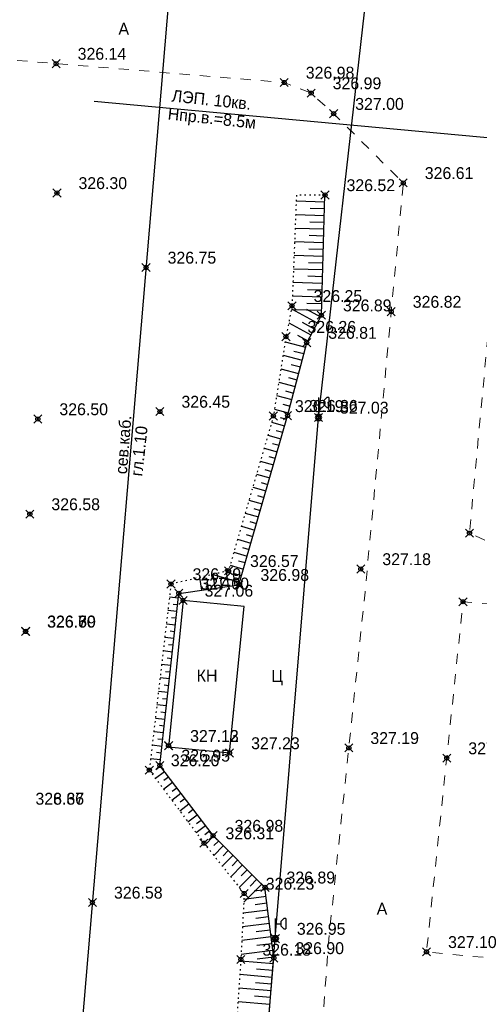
# Model space of a CAD drawing. Header units: metres. Extents: x 703615 to 712205, y 4306166 to 4311183.
# Tile 204 of 256: x 708188 to 708221, y 4309350 to 4309422. Entities that reach past the tile are written whole.
import ezdxf

# ---------------------------------------------------------------- set-up
doc = ezdxf.new("R2010")
doc.units = ezdxf.units.M
doc.header["$LTSCALE"] = 0.5
doc.header["$PDMODE"] = 35
doc.header["$PDSIZE"] = 0.3
for name, pattern in [('Auto_Street_NotBorder_Line_m1', [3, 1.5, -1.5]), ('ДОРОГИ_СТРОЯЩ', [9, 8, -1]), ('Контура низ откосов  Штриховая 0.1-0.5 - - - - - - -', [0.6, 0.1, -0.5])]:
    doc.linetypes.add(name, pattern=pattern)
for name, color, linetype in [('(004) Точки рельефа', 7, 'Continuous'), ('(007) Здания', 7, 'Continuous'), ('(016) Кабель', 1, 'Continuous'), ('(019) Связь', 3, 'ИК_КАБ_СВЯЗИ'), ('(022) Возд. Линии', 7, 'Continuous'), ('(025) Дорога', 7, 'Continuous'), ('(035) Откосы', 7, 'Continuous')]:
    doc.layers.add(name, color=color, linetype=linetype)
doc.layers.add('AUTO#_ROADS_EXIST_L', color=7, linetype='Continuous', lineweight=15, true_color=0x000000)
doc.styles.add('BM-431', font='txt')
doc.styles.add('D-431', font='txt')
doc.styles.add('P-131', font='txt')
doc.styles.add('S', font='txtwr', dxfattribs={"oblique": 15})
doc.styles.get("Standard").update_dxf_attribs({"font": 'times.ttf'})
doc.linetypes.add('ИК_КАБ_СВЯЗИ', pattern='A,4,["o",Standard,S=0.5,R=0,X=0,Y=-0.125],4,-2', length=10)
doc.linetypes.add('ИК_Э_КАБ_НН', pattern='A,8,-2,["<",Standard,S=1,R=0,X=0,Y=-0.5],8,[">",Standard,S=1,R=0,X=-0.5,Y=-0.5],-2', length=20)

# ---------------------------------------------------------------- blocks, each defined once
blk = doc.blocks.new('U1111')
for p, q in [((0.1, 0.45), (0.1, 2.95)), ((1.28934, 2.95), (0.85, 2.51066)), ((1.6, 2.95), (1.28934, 2.95)), ((1.6, 2.95), (1.6, 1.45)), ((0.1, 2.2), (0.85, 2.2)), ((0.85, 2.51066), (0.85, 1.88934)), ((0.85, 1.88934), (1.28934, 1.45)), ((1.28934, 1.45), (1.6, 1.45)), ((0, 0.05), (0.1, 0.05)), ((0, -0.05), (0, 0.05)), ((0.1, 0.05), (0.1, -0.05)), ((0.1, -0.05), (0, -0.05))]:
    blk.add_line(p, q)
blk.add_lwpolyline([(0.55, 0), (0.3, 0.433013), (-0.2, 0.433013), (-0.45, 0), (-0.2, -0.433013), (0.3, -0.433013)], close=True)
at = {"color": 4, "style": 'S', "oblique": 15}
blk.add_attdef('Z', (1.142936, -1.391276), '', height=2, dxfattribs=at)

msp = doc.modelspace()

# ---------------------------------------------------------------- linework, layer by layer
at = {"layer": '(007) Здания', "elevation": 327.063}
msp.add_lwpolyline([(708199.657, 4309379.238), (708198.584, 4309368.462), (708203.083, 4309368.014), (708204.156, 4309378.79)], close=True, dxfattribs=at)
at = {"layer": '(016) Кабель', "linetype": 'ИК_Э_КАБ_НН', "elevation": 325.947, "flags": 128}
msp.add_lwpolyline([(708148.162, 4308651.703), (708151.497, 4308692.413), (708155.946, 4308744.121), (708160.092, 4308792.083), (708165.82, 4308866.029), (708169.045, 4308905.959), (708172.399, 4308947.612), (708175.762, 4308988.142), (708178.982, 4309025.586), (708182.201, 4309063.201), (708185.813, 4309103.866), (708189.128, 4309144.32), (708192.281, 4309183.205), (708195.859, 4309224.798), (708198.741, 4309260.796), (708202.87, 4309309.735), (708206.45, 4309354.347), (708209.623, 4309392.715), (708213.998, 4309431.241), (708217.888, 4309470.551), (708222.285, 4309519.973), (708227.646, 4309584.985), (708230.7, 4309620.035), (708233.599, 4309650.662), (708236.608, 4309686.642), (708239.917, 4309725.258), (708242.964, 4309758.871), (708245.88, 4309791.491), (708249.037, 4309830.224), (708251.639, 4309862.09), (708254.553, 4309895.438), (708258.525, 4309939.873), (708262.105, 4309983.745), (708265.007, 4310017.023), (708267.691, 4310050.026), (708270.438, 4310083.372), (708274.286, 4310124.617), (708277.622, 4310164.745), (708280.245, 4310192.848), (708282.134, 4310214.069), (708285.192, 4310249.54), (708287.519, 4310279.257), (708289.716, 4310303.87), (708292.577, 4310337.274), (708295.609, 4310373.419), (708298.169, 4310403.778), (708301.105, 4310436.102), (708303.908, 4310468.222), (708306.247, 4310494.557), (708309.271, 4310529.231), (708312.329, 4310564.702), (708314.656, 4310594.419), (708316.853, 4310619.032), (708319.714, 4310652.436), (708322.746, 4310688.581), (708325.306, 4310718.94), (708328.242, 4310751.264), (708331.045, 4310783.384), (708331.607, 4310789.716), (708333.7, 4310812.99), (708337.044, 4310851.183), (708340.044, 4310884.75)], dxfattribs=at)
at = {"layer": '(019) Связь', "elevation": 324.811, "flags": 128}
msp.add_lwpolyline([(708317.145, 4310790.996), (708301.016, 4310609.687), (708256.741, 4310111.973), (708241.57, 4309932.293), (708189.214, 4309312.333), (708166.334, 4308981.07), (708160.318, 4308915.535), (708146.619, 4308758.228), (708137.034, 4308632.496), (708137.034, 4308632.496), (708137.034, 4308632.496), (708136.895, 4308567.223), (708136.888, 4308563.897)], dxfattribs=at)
at = {"layer": '(022) Возд. Линии', "elevation": 325.897, "flags": 128}
msp.add_lwpolyline([(708193.113, 4309415.99), (708231.85, 4309412.414), (708252.432, 4309429.3), (708256.599, 4309394.679), (708250.049, 4309317.143), (708243.396, 4309234.803), (708236.639, 4309154.46), (708229.091, 4309058.79), (708221.041, 4308960.485), (708213.333, 4308863.386), (708205.917, 4308779.386), (708198.539, 4308684.64), (708194.357, 4308635.494), (708189.106, 4308573.79)], dxfattribs=at)
at = {"layer": '(035) Откосы'}
for p, q in [((708207.987, 4309408.651, 325.994), (708210.091, 4309408.588, 325.994)), ((708207.947, 4309407.654, 325.994), (708210.061, 4309407.59, 325.994)), ((708209.022, 4309408.121, 325.994), (708210.076, 4309408.089, 325.994)), ((708208.987, 4309407.123, 325.994), (708210.046, 4309407.091, 325.994)), ((708207.908, 4309406.656, 325.994), (708210.031, 4309406.592, 325.994)), ((708208.952, 4309406.125, 325.994), (708210.016, 4309406.093, 325.994)), ((708207.868, 4309405.659, 325.994), (708210.001, 4309405.594, 325.994)), ((708208.917, 4309405.128, 325.994), (708209.986, 4309405.096, 325.994)), ((708207.828, 4309404.661, 325.994), (708209.971, 4309404.597, 325.994)), ((708208.882, 4309404.13, 325.994), (708209.956, 4309404.098, 325.994)), ((708207.789, 4309403.663, 325.994), (708209.941, 4309403.599, 325.994)), ((708207.749, 4309402.666, 325.994), (708209.911, 4309402.601, 325.994)), ((708208.847, 4309403.132, 325.994), (708209.926, 4309403.1, 325.994)), ((708208.813, 4309402.135, 325.994), (708209.896, 4309402.102, 325.994)), ((708207.709, 4309401.668, 325.994), (708209.881, 4309401.603, 325.994)), ((708208.778, 4309401.137, 325.994), (708209.866, 4309401.104, 325.994)), ((708207.63, 4309400.672, 325.994), (708209.851, 4309400.605, 325.994)), ((708207.636, 4309400.702, 325.994), (708209.542, 4309399.682, 325.994)), ((708208.735, 4309400.68, 325.994), (708209.778, 4309400.122, 325.994)), ((708207.434, 4309399.678, 325.994), (708209.071, 4309398.801, 325.994)), ((708208.421, 4309399.716, 325.994), (708209.307, 4309399.242, 325.994)), ((708207.174, 4309398.285, 325.994), (708208.674, 4309397.892, 325.994)), ((708208.084, 4309398.763, 325.994), (708208.836, 4309398.361, 325.994)), ((708207.821, 4309397.6, 325.994), (708208.547, 4309397.41, 325.994)), ((708207.017, 4309397.295, 325.994), (708208.421, 4309396.927, 325.994)), ((708206.86, 4309396.304, 325.994), (708208.168, 4309395.961, 325.994)), ((708207.616, 4309396.621, 325.994), (708208.294, 4309396.444, 325.994)), ((708206.703, 4309395.313, 325.994), (708207.915, 4309394.995, 325.994)), ((708207.411, 4309395.643, 325.994), (708208.041, 4309395.478, 325.994)), ((708207.206, 4309394.665, 325.994), (708207.788, 4309394.512, 325.994)), ((708206.546, 4309394.322, 325.994), (708207.661, 4309394.03, 325.994)), ((708206.389, 4309393.331, 325.994), (708207.408, 4309393.064, 325.994)), ((708207.001, 4309393.687, 325.994), (708207.535, 4309393.547, 325.994)), ((708206.18, 4309392.379, 325.994), (708207.138, 4309392.103, 325.994)), ((708206.797, 4309392.72, 325.994), (708207.276, 4309392.583, 325.994)), ((708206.52, 4309391.761, 325.994), (708207, 4309391.623, 325.994)), ((708205.902, 4309391.42, 325.994), (708206.862, 4309391.144, 325.994)), ((708205.624, 4309390.461, 325.994), (708206.586, 4309390.184, 325.994)), ((708206.243, 4309390.802, 325.994), (708206.724, 4309390.664, 325.994)), ((708205.346, 4309389.502, 325.994), (708206.31, 4309389.225, 325.994)), ((708205.966, 4309389.843, 325.994), (708206.448, 4309389.705, 325.994)), ((708205.689, 4309388.884, 325.994), (708206.172, 4309388.745, 325.994)), ((708205.067, 4309388.543, 325.994), (708206.034, 4309388.265, 325.994)), ((708204.789, 4309387.585, 325.994), (708205.758, 4309387.306, 325.994)), ((708205.412, 4309387.925, 325.994), (708205.896, 4309387.786, 325.994)), ((708204.511, 4309386.626, 325.994), (708205.482, 4309386.347, 325.994)), ((708205.135, 4309386.966, 325.994), (708205.62, 4309386.826, 325.994)), ((708204.858, 4309386.007, 325.994), (708205.344, 4309385.867, 325.994)), ((708204.233, 4309385.667, 325.994), (708205.206, 4309385.387, 325.994)), ((708203.955, 4309384.708, 325.994), (708204.93, 4309384.428, 325.994)), ((708204.581, 4309385.048, 325.994), (708205.068, 4309384.908, 325.994)), ((708203.677, 4309383.749, 325.994), (708204.654, 4309383.468, 325.994)), ((708204.304, 4309384.088, 325.994), (708204.792, 4309383.948, 325.994)), ((708204.027, 4309383.129, 325.994), (708204.516, 4309382.989, 325.994)), ((708203.399, 4309382.791, 325.994), (708204.378, 4309382.509, 325.994)), ((708203.121, 4309381.832, 325.994), (708204.102, 4309381.55, 325.994)), ((708203.75, 4309382.17, 325.994), (708204.24, 4309382.029, 325.994)), ((708200.871, 4309380.931, 325.994), (708201.004, 4309380.001, 325.994)), ((708201.848, 4309381.155, 325.994), (708201.993, 4309380.142, 325.994)), ((708201.856, 4309381.157, 325.994), (708203.826, 4309380.59, 325.994)), ((708202.824, 4309381.378, 325.994), (708202.981, 4309380.284, 325.994)), ((708203.346, 4309381.258, 325.994), (708203.475, 4309380.355, 325.994)), ((708203.412, 4309381.228, 325.994), (708203.964, 4309381.07, 325.994)), ((708201.429, 4309380.557, 325.994), (708201.498, 4309380.072, 325.994)), ((708202.411, 4309380.74, 325.994), (708202.487, 4309380.213, 325.994)), ((708198.66, 4309379.513, 325.994), (708199.314, 4309379.441, 325.994)), ((708198.931, 4309378.981, 325.994), (708199.259, 4309378.944, 325.994)), ((708198.544, 4309378.521, 325.994), (708199.204, 4309378.448, 325.994)), ((708198.818, 4309377.989, 325.994), (708199.15, 4309377.952, 325.994)), ((708198.429, 4309377.53, 325.994), (708199.095, 4309377.456, 325.994)), ((708198.313, 4309376.538, 325.994), (708198.985, 4309376.464, 325.994)), ((708198.705, 4309376.997, 325.994), (708199.04, 4309376.96, 325.994)), ((708198.593, 4309376.005, 325.994), (708198.93, 4309375.968, 325.994)), ((708198.198, 4309375.547, 325.994), (708198.875, 4309375.472, 325.994)), ((708198.48, 4309375.013, 325.994), (708198.82, 4309374.975, 325.994)), ((708198.082, 4309374.555, 325.994), (708198.765, 4309374.479, 325.994)), ((708197.966, 4309373.563, 325.994), (708198.655, 4309373.487, 325.994)), ((708198.367, 4309374.021, 325.994), (708198.71, 4309373.983, 325.994)), ((708198.255, 4309373.029, 325.994), (708198.601, 4309372.991, 325.994)), ((708197.851, 4309372.572, 325.994), (708198.546, 4309372.495, 325.994)), ((708197.735, 4309371.58, 325.994), (708198.436, 4309371.503, 325.994)), ((708198.142, 4309372.037, 325.994), (708198.491, 4309371.999, 325.994)), ((708198.029, 4309371.045, 325.994), (708198.381, 4309371.006, 325.994)), ((708197.62, 4309370.588, 325.994), (708198.326, 4309370.51, 325.994)), ((708197.917, 4309370.053, 325.994), (708198.271, 4309370.014, 325.994)), ((708197.504, 4309369.597, 325.994), (708198.216, 4309369.518, 325.994)), ((708197.389, 4309368.605, 325.994), (708198.107, 4309368.526, 325.994)), ((708197.804, 4309369.061, 325.994), (708198.161, 4309369.022, 325.994)), ((708197.691, 4309368.069, 325.994), (708198.052, 4309368.03, 325.994)), ((708197.273, 4309367.614, 325.994), (708197.997, 4309367.533, 325.994)), ((708197.654, 4309366.8, 325.994), (708197.982, 4309367.048, 325.994)), ((708197.625, 4309366.151, 325.994), (708198.284, 4309366.651, 325.994)), ((708198.254, 4309366.002, 325.994), (708198.585, 4309366.253, 325.994)), ((708198.223, 4309365.351, 325.994), (708198.887, 4309365.855, 325.994)), ((708198.82, 4309364.552, 325.994), (708199.49, 4309365.06, 325.994)), ((708198.855, 4309365.205, 325.994), (708199.189, 4309365.458, 325.994)), ((708199.418, 4309363.752, 325.994), (708200.094, 4309364.265, 325.994)), ((708199.456, 4309364.407, 325.994), (708199.792, 4309364.662, 325.994)), ((708200.016, 4309362.953, 325.994), (708200.697, 4309363.469, 325.994)), ((708200.056, 4309363.61, 325.994), (708200.395, 4309363.867, 325.994)), ((708200.614, 4309362.153, 325.994), (708201.3, 4309362.674, 325.994)), ((708200.657, 4309362.812, 325.994), (708200.999, 4309363.072, 325.994)), ((708201.257, 4309362.015, 325.994), (708201.602, 4309362.276, 325.994)), ((708201.288, 4309361.26, 325.994), (708201.91, 4309361.884, 325.994)), ((708201.915, 4309360.475, 325.994), (708202.617, 4309361.18, 325.994)), ((708201.933, 4309361.2, 325.994), (708202.264, 4309361.532, 325.994)), ((708202.543, 4309359.69, 325.994), (708203.325, 4309360.475, 325.994)), ((708202.6, 4309360.455, 325.994), (708202.971, 4309360.827, 325.994)), ((708203.17, 4309358.905, 325.994), (708204.032, 4309359.771, 325.994)), ((708203.267, 4309359.71, 325.994), (708203.678, 4309360.123, 325.994)), ((708203.797, 4309358.12, 325.994), (708204.739, 4309359.066, 325.994)), ((708203.934, 4309358.965, 325.994), (708204.386, 4309359.418, 325.994)), ((708204.126, 4309357.036, 325.994), (708205.447, 4309358.362, 325.994)), ((708204.602, 4309358.221, 325.994), (708205.093, 4309358.714, 325.994)), ((708204.896, 4309357.861, 325.994), (708205.707, 4309357.964, 325.994)), ((708204.137, 4309357.263, 325.994), (708205.769, 4309357.468, 325.994)), ((708204.972, 4309356.865, 325.994), (708205.832, 4309356.973, 325.994)), ((708204.086, 4309356.25, 325.994), (708205.894, 4309356.478, 325.994)), ((708204.035, 4309355.238, 325.994), (708206.018, 4309355.487, 325.994)), ((708205.008, 4309355.863, 325.994), (708205.956, 4309355.982, 325.994)), ((708205.045, 4309354.862, 325.994), (708206.081, 4309354.992, 325.994)), ((708203.984, 4309354.225, 325.994), (708206.143, 4309354.497, 325.994)), ((708205.082, 4309353.86, 325.994), (708206.205, 4309354.001, 325.994)), ((708203.932, 4309353.212, 325.994), (708206.268, 4309353.506, 325.994)), ((708203.906, 4309352.716, 325.994), (708206.307, 4309352.514, 325.994)), ((708205.118, 4309352.858, 325.994), (708206.33, 4309353.011, 325.994)), ((708205.069, 4309352.117, 325.994), (708206.265, 4309352.017, 325.994)), ((708203.839, 4309351.72, 325.994), (708206.223, 4309351.519, 325.994)), ((708204.993, 4309351.122, 325.994), (708206.181, 4309351.022, 325.994)), ((708203.772, 4309350.724, 325.994), (708206.139, 4309350.524, 325.994)), ((708203.705, 4309349.727, 325.994), (708206.055, 4309349.53, 325.994)), ((708204.918, 4309350.126, 325.994), (708206.097, 4309350.027, 325.994))]:
    msp.add_line(p, q, dxfattribs=at)
at = {"layer": '(035) Откосы', "linetype": 'Контура низ откосов  Штриховая 0.1-0.5 - - - - - - -', "elevation": 325.994}
msp.add_lwpolyline([(708210.106, 4309409.087), (708208.004, 4309409.087), (708207.68, 4309400.928), (708207.233, 4309398.657), (708206.309, 4309392.824), (708203.001, 4309381.419), (708198.769, 4309380.45), (708197.173, 4309366.755), (708201.194, 4309361.378), (708204.158, 4309357.668), (708203.912, 4309352.809), (708200.93, 4309308.323), (708197.235, 4309262.265), (708194.527, 4309223.51), (708190.461, 4309183.235), (708187.578, 4309145.668), (708186.01, 4309131.041), (708184.019, 4309130.027), (708182.137, 4309130.027), (708182.207, 4309128.831)], dxfattribs=at)
at = {"elevation": 325.994, "flags": 128}
msp.add_lwpolyline([(708182.207, 4309128.831), (708184.171, 4309128.83), (708185.997, 4309129.793), (708187.165, 4309130.817), (708188.976, 4309145.583), (708192.179, 4309182.459), (708195.771, 4309223.441), (708198.835, 4309262.074), (708202.591, 4309308.367), (708206.341, 4309352.923), (708205.687, 4309358.122), (708201.866, 4309361.928), (708197.948, 4309367.093), (708199.35, 4309379.764), (708203.77, 4309380.397), (708207.35, 4309392.841), (708208.759, 4309398.218), (708209.84, 4309400.238), (708210.106, 4309409.087)], dxfattribs=at)
at = {"color": 0, "linetype": 'ByBlock', "lineweight": -2, "transparency": 16777216}
for p in [(708190.311, 4309418.76, 326.141), (708207.105, 4309417.371, 326.981), (708209.087, 4309416.59, 326.989), (708210.744, 4309415.075, 326.997), (708215.867, 4309409.98, 326.607), (708190.373, 4309409.239, 326.301), (708210.106, 4309409.087, 326.52), (708196.934, 4309403.752, 326.745), (708207.68, 4309400.928, 326.254), (708209.84, 4309400.238, 326.891), (708214.983, 4309400.502, 326.825), (708207.233, 4309398.657, 326.261), (708208.759, 4309398.218, 326.812), (708197.953, 4309393.146, 326.448), (708206.309, 4309392.824, 326.193), (708207.35, 4309392.841, 326.856), (708188.967, 4309392.595, 326.498), (708209.623, 4309392.715, 327.026), (708188.377, 4309385.601, 326.581), (708220.743, 4309384.2, 327.214), (708203.001, 4309381.419, 326.572), (708212.742, 4309381.559, 327.18), (708198.769, 4309380.45, 326.29), (708199.35, 4309379.764, 327.005), (708203.77, 4309380.397, 326.984), (708199.657, 4309379.238, 327.063), (708220.271, 4309379.145, 327.192), (708188.057, 4309376.955, 326.705), (708188.071, 4309376.972, 326.296), (708188.072, 4309376.96, 326.693), (708198.589, 4309368.547, 327.129), (708198.593, 4309368.55, 327.124), (708211.859, 4309368.39, 327.189), (708203.083, 4309368.014, 327.231), (708219.07, 4309367.638, 327.151), (708197.173, 4309366.755, 326.197), (708197.948, 4309367.093, 326.954), (708201.866, 4309361.928, 326.976), (708201.194, 4309361.378, 326.309), (708205.687, 4309358.122, 326.89), (708204.158, 4309357.668, 326.23), (708192.987, 4309357.009, 326.578), (708206.45, 4309354.347, 326.95), (708206.341, 4309352.923, 326.903), (708217.581, 4309353.373, 327.1), (708203.912, 4309352.809, 326.181)]:
    msp.add_point(p, dxfattribs=at)
at = {"layer": 'AUTO#_ROADS_EXIST_L', "linetype": 'Auto_Street_NotBorder_Line_m1', "lineweight": 15, "flags": 128}
for points in [[(708282.253, 4309436.552), (708271.5, 4309435.378), (708255.081, 4309433.142), (708248.075, 4309431.622), (708240.046, 4309429.993), (708233.488, 4309427.208), (708228.972, 4309423.763), (708225.851, 4309420.15), (708223.793, 4309416.883), (708220.743, 4309384.2), (708223.99, 4309382.694), (708261.602, 4309379.468)], [(708187.447, 4309418.997), (708207.105, 4309417.371), (708209.087, 4309416.59), (708210.744, 4309415.075), (708215.867, 4309409.98), (708213.056, 4309379.858), (708210.358, 4309354.012), (708207.923, 4309320.534), (708200.32, 4309233.396), (708193.9, 4309160.317), (708191.283, 4309130.51), (708188, 4309128.236), (708183.971, 4309125.772), (708180.815, 4309125.213), (708162.607, 4309126.782)], [(708261.272, 4309375.628), (708220.271, 4309379.145), (708217.581, 4309353.373), (708259.022, 4309349.395)]]:
    msp.add_lwpolyline(points, dxfattribs=at)

# ---------------------------------------------------------------- block references
at = {"layer": '(022) Возд. Линии', "xscale": 0.5, "yscale": 0.5, "zscale": 0.5}
for p in [(708209.598, 4309392.715, 325.947), (708206.425, 4309354.347, 325.947)]:
    msp.add_blockref('U1111', p, dxfattribs=at)

# ---------------------------------------------------------------- texts
at = {"layer": '(004) Точки рельефа', "style": 'D-431'}
for s, p in [('326.14', (708191.897, 4309419.046, 326.141)), ('326.98', (708208.691, 4309417.656, 326.981)), ('326.99', (708210.673, 4309416.875, 326.989)), ('327.00', (708212.33, 4309415.358, 326.997)), ('326.61', (708217.453, 4309410.265, 326.607)), ('326.30', (708191.959, 4309409.525, 326.301)), ('326.52', (708211.692, 4309409.372, 326.52)), ('326.75', (708198.52, 4309404.038, 326.745)), ('326.25', (708209.266, 4309401.213, 326.254)), ('326.89', (708211.426, 4309400.523, 326.891)), ('326.82', (708216.569, 4309400.787, 326.825)), ('326.26', (708208.819, 4309398.942, 326.261)), ('326.81', (708210.345, 4309398.503, 326.812)), ('326.45', (708199.539, 4309393.432, 326.448)), ('326.19', (708207.895, 4309393.109, 326.193)), ('326.86', (708208.936, 4309393.126, 326.856)), ('327.03', (708211.209, 4309392.998, 327.026)), ('326.50', (708190.553, 4309392.88, 326.498)), ('326.58', (708189.963, 4309385.886, 326.581)), ('326.57', (708204.587, 4309381.704, 326.572)), ('327.18', (708214.328, 4309381.842, 327.18)), ('326.29', (708200.355, 4309380.735, 326.29)), ('326.98', (708205.356, 4309380.682, 326.984)), ('327.00', (708200.936, 4309380.047, 327.005)), ('327.06', (708201.243, 4309379.523, 327.063)), ('326.70', (708189.643, 4309377.24, 326.705)), ('326.30', (708189.657, 4309377.257, 326.296)), ('326.69', (708189.658, 4309377.245, 326.693)), ('327.13', (708200.175, 4309368.827, 327.129)), ('327.12', (708200.179, 4309368.83, 327.124)), ('327.23', (708204.669, 4309368.294, 327.231)), ('327.19', (708213.445, 4309368.675, 327.189)), ('327.15', (708220.656, 4309367.919, 327.151)), ('326.20', (708198.759, 4309367.04, 326.197)), ('326.95', (708199.534, 4309367.378, 326.954)), ('328.36', (708188.791, 4309364.209, 328.36)), ('326.67', (708188.791, 4309364.208, 326.671)), ('326.98', (708203.452, 4309362.213, 326.976)), ('326.31', (708202.78, 4309361.663, 326.309)), ('326.89', (708207.273, 4309358.407, 326.89)), ('326.23', (708205.744, 4309357.953, 326.23)), ('326.58', (708194.573, 4309357.294, 326.578)), ('326.95', (708208.036, 4309354.632, 326.95)), ('326.18', (708205.498, 4309353.094, 326.181)), ('326.90', (708207.927, 4309353.208, 326.903)), ('327.10', (708219.167, 4309353.656, 327.1))]:
    msp.add_text(s, height=0.875, dxfattribs=at).set_placement(p)
at = {"layer": '(007) Здания', "style": 'P-131'}
msp.add_text('КН', height=0.88, dxfattribs=at).set_placement((708200.657, 4309373.269))
at = {"layer": '(019) Связь', "color": 0, "linetype": 'Continuous', "style": 'D-431'}
for s, rotation, p in [('сев.каб.', 85.46197, (708195.52, 4309388.514)), ('гл.1.10', 83.74945, (708196.654, 4309388.35))]:
    msp.add_text(s, height=0.875, rotation=rotation, dxfattribs=at).set_placement(p)
at = {"layer": '(022) Возд. Линии', "style": 'BM-431'}
msp.add_text('Hпр.в.=8.5м', height=0.875, rotation=353.93087, dxfattribs=at).set_placement((708198.5, 4309414.65, 325.897))
at = {"layer": '(022) Возд. Линии', "insert": (708198.886, 4309416.843, 325.897), "char_height": 0.875, "attachment_point": 1, "rotation": 353.93087, "style": 'BM-431'}
msp.add_mtext('ЛЭП. 10кв.', dxfattribs=at)
at = {"layer": '(025) Дорога', "linetype": 'ДОРОГИ_СТРОЯЩ', "style": 'BM-431'}
for s, p in [('A', (708194.903, 4309420.891)), ('Ц', (708206.158, 4309373.246)), ('A', (708213.913, 4309356.117))]:
    msp.add_text(s, height=0.875, dxfattribs=at).set_placement(p)

doc.saveas('drawing.dxf')
